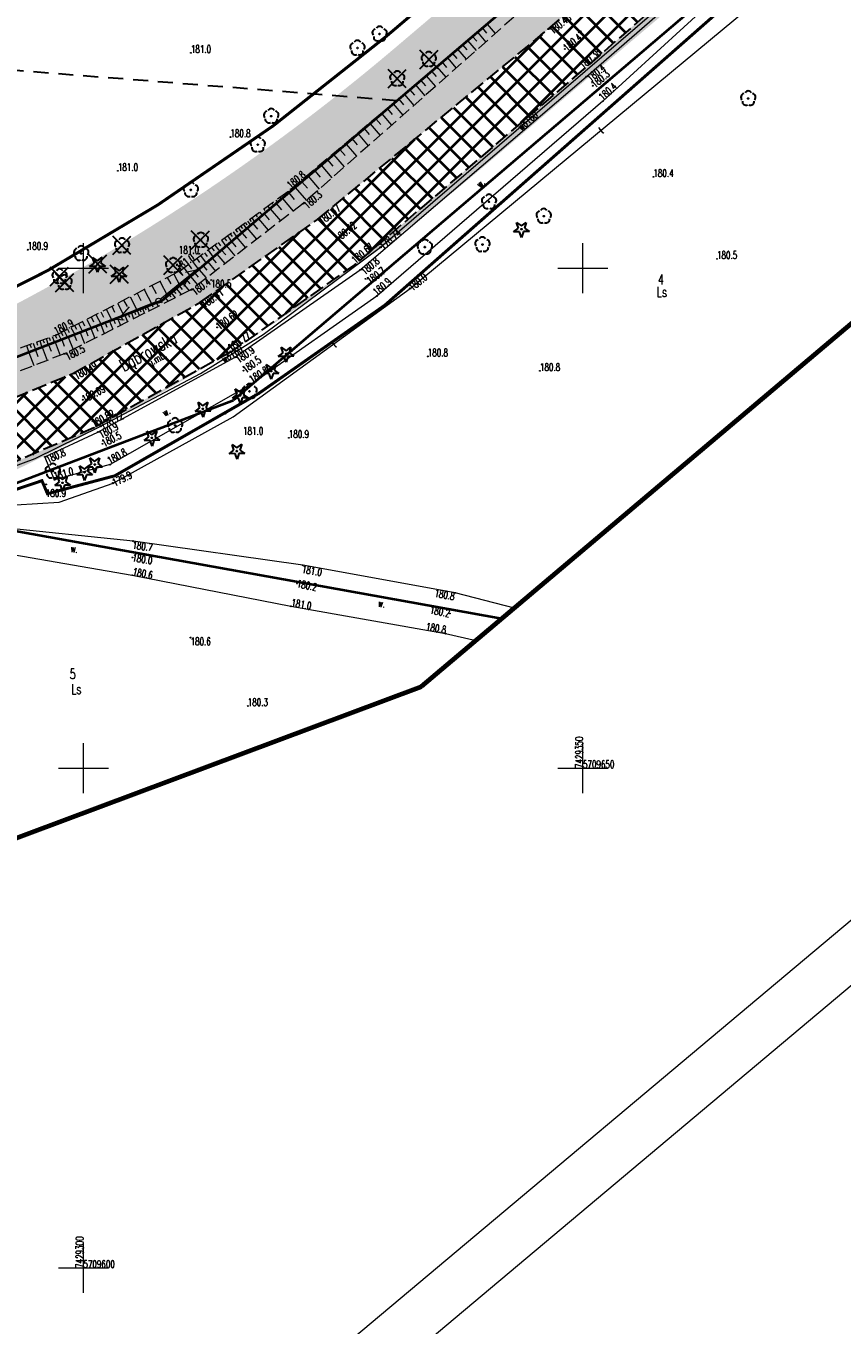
# Model space of a CAD drawing. Header units: metres. Extents: x 7429064 to 7430889, y 5709479 to 5710355.
# Tile 9 of 56: x 7429294 to 7429376, y 5709594 to 5709724. Entities that reach past the tile are written whole.
import ezdxf
from ezdxf.enums import TextEntityAlignment as Align

# ---------------------------------------------------------------- set-up
doc = ezdxf.new("R2010")
doc.units = ezdxf.units.M
for name, pattern in [('1', [0]), ('12', [3, 1, -1, 0, -1]), ('2_BUBZ02', [1.75, 1.25, -0.5]), ('2_KTJZ01', [2, 1.5, -0.5]), ('3_1', [0]), ('3_BUBZ02', [1.75, 1.25, -0.5]), ('3_BUBZ02G', [1.75, 1.25, -0.5]), ('3_KTJZ01', [2, 1.5, -0.5]), ('3_PTRW02', [0]), ('4', [2.5, 1.5, -1]), ('4_1', [0]), ('4_BUBZ02', [1.75, 1.25, -0.5]), ('4_BUBZ02G', [1.75, 1.25, -0.5]), ('4_SUPT_01', [0]), ('4_SUPW_01', [0]), ('7_1', [0]), ('7_SUPT_01', [0]), ('7_SUPW_01', [0]), ('8_SUPT_01', [0]), ('DASHDOT2', [0.5, 0.25, -0.125, 0, -0.125]), ('HIDDEN', [0.375, 0.25, -0.125])]:
    doc.linetypes.add(name, pattern=pattern)
doc.layers.add('_1_X-REFY', color=7, linetype='Continuous')
for name, color, linetype, lineweight in [('_aJEZDNIA_KOSTKA_KAM', 134, 'Continuous', 40), ('_aZIELENIEC_USUŃ', 3, 'DASHDOT2', 20), ('_D_7_TEREN NIEZBEDNY DLA OB_BUD', 252, 'HIDDEN', 50), ('_wycinka_ZUDP', 1, 'Continuous', 30), ('arkusz', 252, 'Continuous', 18), ('BUBZ_L_1', 252, '2_BUBZ02', 18), ('BUBZ_L_1_a', 252, '4_BUBZ02', 18), ('GMINA_L_0', 252, '12', 35), ('KRZYZE_L_0', 252, '1', 18), ('KRZYZE_T_0', 252, 'Continuous', 18), ('KTJZ_E_T_0', 252, 'Continuous', 15), ('KTJZ_L_0', 252, '2_KTJZ01', 30), ('KTUL_E_T_0', 252, 'Continuous', 25), ('OBOP_T_0', 82, 'Continuous', 30), ('OBOP_T_1', 82, 'Continuous', 30), ('PTRW_E_T_0', 252, 'Continuous', 15), ('PTRW_L_1', 252, 'Continuous', 18), ('RTPW_T_0', 252, 'Continuous', 15), ('RTPW_T_0_a', 252, 'Continuous', 15), ('RTPW_T_1', 252, 'Continuous', 15), ('SUPT_E_T_0', 252, 'Continuous', 15), ('SUPT_L_0', 252, '4_SUPT_01', 18), ('SUPT_L_0_a', 252, '8_SUPT_01', 18), ('SUPW_E_T_0', 252, 'Continuous', 15), ('SUPW_L_0', 252, '4_SUPW_01', 18), ('SUSM_T_3_a', 252, 'Continuous', 18), ('SUTT_T_0', 252, 'Continuous', 18), ('SUTW_T_0', 252, 'Continuous', 18), ('zakres', 252, 'Continuous', 70)]:
    doc.layers.add(name, color=color, linetype=linetype, lineweight=lineweight)
for name, color, linetype, lineweight, true_color in [('DZIALKA_L_0', 7, '1', 40, 0x008000), ('DZIALKA_T_0', 7, 'Continuous', 40, 0x008000), ('OBOP_T_0_a', 7, 'Continuous', 30, 0x008000), ('OBOP_T_1_a', 7, 'Continuous', 30, 0x008000), ('UZYTKI_L_0', 7, '4', 30, 0x008000), ('UZYTKI_T_0', 7, 'Continuous', 35, 0x008000)]:
    doc.layers.add(name, color=color, linetype=linetype, lineweight=lineweight, true_color=true_color)
doc.styles.get("Standard").update_dxf_attribs({"font": 'simplex.shx'})
pattern_1 = [(44.999999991, (0, 0), (0.848528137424, -1.33e-10), [0.5, -0.7]), (44.999999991, (0.21213, -3e-11), (0.848528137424, -1.33e-10), [0.2, -1]), (44.999999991, (3e-11, 0.21213), (0.848528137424, -1.33e-10), [0.2, -1])]

# ---------------------------------------------------------------- blocks, each defined once
blk = doc.blocks.new('3_OBOP02_01')
at = {"linetype": 'Continuous'}
blk.add_circle((0, 0), 0.045, dxfattribs=at)
for centre, start, end in [((-0.36, 0.12), 102.1445, 221.86), ((0, 0.38), 30.1401, 149.8599), ((0.36, 0.12), 318.14, 77.8555), ((-0.22, -0.3), 174.1482, 293.8542), ((0.22, -0.3), 246.1458, 5.8518)]:
    blk.add_arc(centre, 0.375, start, end, dxfattribs=at)
blk = doc.blocks.new('3_OBOP01_01')
at = {"linetype": 'Continuous'}
for p, q in [((-0.78225, -0.26495), (-0.3012, 0.09375)), ((-0.3012, 0.09375), (-0.4937, 0.6621)), ((-0.4937, 0.6621), (-0.0039, 0.31545)), ((-0.0039, 0.31545), (0.4771, 0.67415)), ((0.4771, 0.67415), (0.2988, 0.1012)), ((0.2988, 0.1012), (0.7886, -0.24545)), ((-0.18225, -0.2575), (-0.78225, -0.26495)), ((0.01025, -0.82585), (-0.18225, -0.2575)), ((0.1886, -0.2529), (0.01025, -0.82585)), ((0.7886, -0.24545), (0.1886, -0.2529))]:
    blk.add_line(p, q, dxfattribs=at)
blk.add_circle((0, 0), 0.045, dxfattribs=at)
blk = doc.blocks.new('3_RTPW01')
at = {"linetype": 'Continuous'}
blk.add_circle((0, 0), 0.045, dxfattribs=at)
blk = doc.blocks.new('3_RTPW02')
at = {"linetype": 'Continuous'}
blk.add_circle((0, 0), 0.045, dxfattribs=at)
blk = doc.blocks.new('4_OBOP02_01')
at = {"linetype": 'Continuous'}
blk.add_circle((0, 0), 0.045, dxfattribs=at)
for centre, start, end in [((-0.36, 0.12), 102.1445, 221.86), ((0, 0.38), 30.1401, 149.8599), ((0.36, 0.12), 318.14, 77.8555), ((-0.22, -0.3), 174.1482, 293.8542), ((0.22, -0.3), 246.1458, 5.8518)]:
    blk.add_arc(centre, 0.375, start, end, dxfattribs=at)
blk = doc.blocks.new('4_OBOP01_01')
at = {"linetype": 'Continuous'}
for p, q in [((-0.78225, -0.26495), (-0.3012, 0.09375)), ((-0.3012, 0.09375), (-0.4937, 0.6621)), ((-0.4937, 0.6621), (-0.0039, 0.31545)), ((-0.0039, 0.31545), (0.4771, 0.67415)), ((0.4771, 0.67415), (0.2988, 0.1012)), ((0.2988, 0.1012), (0.7886, -0.24545)), ((-0.18225, -0.2575), (-0.78225, -0.26495)), ((0.01025, -0.82585), (-0.18225, -0.2575)), ((0.1886, -0.2529), (0.01025, -0.82585)), ((0.7886, -0.24545), (0.1886, -0.2529))]:
    blk.add_line(p, q, dxfattribs=at)
blk.add_circle((0, 0), 0.045, dxfattribs=at)
blk = doc.blocks.new('4_RTPW01')
at = {"linetype": 'Continuous'}
blk.add_circle((0, 0), 0.045, dxfattribs=at)
blk = doc.blocks.new('7_SUPS01_07')
at = {"linetype": 'Continuous'}
blk.add_circle((0, 0), 0.0625, dxfattribs=at)
blk = doc.blocks.new('7_SUPS01_08')
at = {"linetype": 'Continuous'}
blk.add_circle((0, 0), 0.0625, dxfattribs=at)
blk = doc.blocks.new('8_SUSM04_01')
at = {"linetype": 'Continuous'}
blk.add_circle((0, 0), 0.25, dxfattribs=at)
blk = doc.blocks.new('X-ref_MDCP_Szara')
at = {"layer": 'arkusz', "linetype": 'Continuous'}
for p, q in [((7429988.34, 5710141.34), (7429199.32, 5709479.27)), ((7429981.3, 5710141.96), (7429199.93, 5709486.32))]:
    blk.add_line(p, q, dxfattribs=at)
at = {"layer": 'BUBZ_L_1', "linetype": '3_BUBZ02'}
for p, q in [((7429344.41, 5709726.3), (7429321.95, 5709706.46)), ((7429321.95, 5709706.46), (7429310.74, 5709697.83)), ((7429310.74, 5709697.83), (7429298.09, 5709691.45)), ((7429298.09, 5709691.45), (7429284.33, 5709686.14))]:
    blk.add_line(p, q, dxfattribs=at)
at = {"layer": 'BUBZ_L_1', "linetype": '3_BUBZ02G'}
for p, q in [((7429338.5, 5709722.82), (7429343.65, 5709727.14)), ((7429307.84, 5709696.73), (7429338.5, 5709722.82)), ((7429284.02, 5709687.53), (7429307.84, 5709696.73))]:
    blk.add_line(p, q, dxfattribs=at)
at = {"layer": 'BUBZ_L_1', "linetype": '3_1'}
for p, q in [((7429339.45, 5709723.61), (7429340.27, 5709722.64)), ((7429339.94, 5709724.02), (7429340.34, 5709723.54)), ((7429340.42, 5709724.43), (7429341.21, 5709723.48)), ((7429337.96, 5709722.36), (7429338.39, 5709721.85)), ((7429338.46, 5709722.78), (7429339.3, 5709721.79)), ((7429338.96, 5709723.2), (7429339.37, 5709722.71)), ((7429336.43, 5709721.05), (7429337.3, 5709720.02)), ((7429336.94, 5709721.49), (7429337.38, 5709720.98)), ((7429337.45, 5709721.93), (7429338.31, 5709720.91)), ((7429334.86, 5709719.71), (7429335.31, 5709719.19)), ((7429335.38, 5709720.17), (7429336.28, 5709719.12)), ((7429335.91, 5709720.61), (7429336.35, 5709720.09)), ((7429333.24, 5709718.34), (7429334.16, 5709717.25)), ((7429333.78, 5709718.8), (7429334.24, 5709718.26)), ((7429334.32, 5709719.26), (7429335.23, 5709718.19)), ((7429332.13, 5709717.4), (7429333.08, 5709716.29)), ((7429332.69, 5709717.87), (7429333.15, 5709717.32)), ((7429330.44, 5709715.96), (7429330.92, 5709715.38)), ((7429331.01, 5709716.44), (7429331.97, 5709715.31)), ((7429331.57, 5709716.92), (7429332.05, 5709716.36)), ((7429328.69, 5709714.47), (7429329.69, 5709713.3)), ((7429329.28, 5709714.97), (7429329.77, 5709714.39)), ((7429329.86, 5709715.47), (7429330.84, 5709714.31)), ((7429327.5, 5709713.46), (7429328.52, 5709712.26)), ((7429328.1, 5709713.97), (7429328.6, 5709713.38)), ((7429325.68, 5709711.9), (7429326.2, 5709711.29)), ((7429326.29, 5709712.43), (7429327.33, 5709711.21)), ((7429326.9, 5709712.95), (7429327.41, 5709712.34)), ((7429324.43, 5709710.84), (7429324.96, 5709710.22)), ((7429325.05, 5709711.38), (7429326.11, 5709710.14)), ((7429322.51, 5709709.21), (7429323.61, 5709707.93)), ((7429323.16, 5709709.76), (7429323.7, 5709709.12)), ((7429323.8, 5709710.31), (7429324.87, 5709709.04)), ((7429321.21, 5709708.1), (7429322.32, 5709706.79)), ((7429321.86, 5709708.66), (7429322.42, 5709708.01)), ((7429319.92, 5709707), (7429321, 5709705.73)), ((7429320.55, 5709707.55), (7429321.11, 5709706.89)), ((7429318.09, 5709705.45), (7429318.6, 5709704.86)), ((7429318.69, 5709705.96), (7429319.72, 5709704.74)), ((7429319.29, 5709706.48), (7429319.82, 5709705.85)), ((7429316.4, 5709704.01), (7429317.34, 5709702.91)), ((7429316.95, 5709704.48), (7429317.43, 5709703.92)), ((7429317.52, 5709704.96), (7429318.5, 5709703.8)), ((7429314.82, 5709702.67), (7429315.26, 5709702.16)), ((7429315.33, 5709703.11), (7429316.23, 5709702.06)), ((7429315.86, 5709703.55), (7429316.32, 5709703.02)), ((7429313.36, 5709701.42), (7429314.17, 5709700.47)), ((7429313.83, 5709701.83), (7429314.25, 5709701.34)), ((7429314.32, 5709702.24), (7429315.17, 5709701.24)), ((7429311.99, 5709700.26), (7429312.37, 5709699.82)), ((7429312.44, 5709700.64), (7429313.21, 5709699.73)), ((7429312.89, 5709701.03), (7429313.29, 5709700.56)), ((7429310.32, 5709698.84), (7429310.66, 5709698.44)), ((7429310.72, 5709699.18), (7429311.43, 5709698.36)), ((7429311.14, 5709699.53), (7429311.5, 5709699.11)), ((7429311.56, 5709699.89), (7429312.3, 5709699.03)), ((7429308.78, 5709697.53), (7429309.19, 5709697.05)), ((7429309.02, 5709697.74), (7429309.26, 5709697.47)), ((7429309.3, 5709697.97), (7429309.81, 5709697.36)), ((7429309.6, 5709698.23), (7429309.89, 5709697.89)), ((7429309.94, 5709698.52), (7429310.59, 5709697.75)), ((7429306.4, 5709696.17), (7429306.57, 5709695.73)), ((7429306.87, 5709696.35), (7429306.94, 5709696.15)), ((7429307.33, 5709696.53), (7429307.47, 5709696.18)), ((7429307.8, 5709696.71), (7429307.86, 5709696.56)), ((7429308.19, 5709697.03), (7429308.48, 5709696.69)), ((7429308.57, 5709697.35), (7429308.75, 5709697.13)), ((7429303.03, 5709694.87), (7429303.18, 5709694.48)), ((7429303.42, 5709695.02), (7429303.71, 5709694.28)), ((7429303.79, 5709695.17), (7429303.93, 5709694.82)), ((7429304.14, 5709695.3), (7429304.4, 5709694.63)), ((7429304.48, 5709695.43), (7429304.6, 5709695.11)), ((7429304.8, 5709695.55), (7429305.03, 5709694.95)), ((7429305.1, 5709695.67), (7429305.21, 5709695.38)), ((7429305.39, 5709695.78), (7429305.6, 5709695.24)), ((7429305.66, 5709695.89), (7429305.76, 5709695.63)), ((7429305.92, 5709695.99), (7429306.11, 5709695.49)), ((7429306.17, 5709696.08), (7429306.26, 5709695.85)), ((7429299.68, 5709693.58), (7429300.11, 5709692.47)), ((7429300.23, 5709693.79), (7429300.44, 5709693.26)), ((7429300.76, 5709694), (7429301.15, 5709692.99)), ((7429301.26, 5709694.19), (7429301.45, 5709693.71)), ((7429301.74, 5709694.37), (7429302.09, 5709693.47)), ((7429302.19, 5709694.55), (7429302.36, 5709694.12)), ((7429302.62, 5709694.72), (7429302.94, 5709693.9)), ((7429296.52, 5709692.36), (7429296.77, 5709691.7)), ((7429297.18, 5709692.61), (7429297.68, 5709691.29)), ((7429297.83, 5709692.87), (7429298.08, 5709692.22)), ((7429298.48, 5709693.12), (7429298.96, 5709691.89)), ((7429299.09, 5709693.35), (7429299.32, 5709692.77)), ((7429294.54, 5709691.59), (7429295.05, 5709690.28)), ((7429295.2, 5709691.85), (7429295.45, 5709691.19)), ((7429295.86, 5709692.1), (7429296.37, 5709690.79))]:
    blk.add_line(p, q, dxfattribs=at)
at = {"layer": 'BUBZ_L_1_a', "linetype": '4_BUBZ02'}
for p, q in [((7429307.84, 5709696.73), (7429338.5, 5709722.82)), ((7429284.02, 5709687.53), (7429307.84, 5709696.73))]:
    blk.add_line(p, q, dxfattribs=at)
at = {"layer": 'BUBZ_L_1_a', "linetype": '4_BUBZ02G'}
for p, q in [((7429320.76, 5709707.92), (7429338.5, 5709722.82)), ((7429309.58, 5709699.69), (7429320.76, 5709707.92)), ((7429297.3, 5709693.34), (7429309.58, 5709699.69)), ((7429283.8, 5709688.52), (7429297.3, 5709693.34))]:
    blk.add_line(p, q, dxfattribs=at)
at = {"layer": 'BUBZ_L_1_a', "linetype": '4_1'}
for p, q in [((7429337.72, 5709722.16), (7429337.72, 5709722.15)), ((7429338.1, 5709722.48), (7429338.1, 5709722.48)), ((7429338.48, 5709722.8), (7429338.48, 5709722.8)), ((7429336.19, 5709720.87), (7429336.2, 5709720.86)), ((7429336.57, 5709721.19), (7429336.58, 5709721.18)), ((7429336.95, 5709721.52), (7429336.96, 5709721.51)), ((7429337.34, 5709721.84), (7429337.34, 5709721.83)), ((7429334.66, 5709719.59), (7429334.68, 5709719.56)), ((7429335.04, 5709719.91), (7429335.06, 5709719.89)), ((7429335.42, 5709720.23), (7429335.44, 5709720.21)), ((7429335.8, 5709720.55), (7429335.82, 5709720.53)), ((7429333.12, 5709718.3), (7429333.15, 5709718.27)), ((7429333.51, 5709718.62), (7429333.53, 5709718.59)), ((7429333.89, 5709718.94), (7429333.91, 5709718.91)), ((7429334.27, 5709719.27), (7429334.3, 5709719.24)), ((7429331.59, 5709717.02), (7429331.63, 5709716.97)), ((7429331.97, 5709717.34), (7429332.01, 5709717.29)), ((7429332.36, 5709717.66), (7429332.39, 5709717.62)), ((7429332.74, 5709717.98), (7429332.77, 5709717.94)), ((7429330.06, 5709715.73), (7429330.11, 5709715.67)), ((7429330.44, 5709716.05), (7429330.49, 5709716)), ((7429330.83, 5709716.37), (7429330.87, 5709716.32)), ((7429331.21, 5709716.69), (7429331.25, 5709716.65)), ((7429328.53, 5709714.44), (7429328.58, 5709714.38)), ((7429328.91, 5709714.76), (7429328.96, 5709714.71)), ((7429329.29, 5709715.09), (7429329.34, 5709715.03)), ((7429329.68, 5709715.41), (7429329.73, 5709715.35)), ((7429327, 5709713.16), (7429327.06, 5709713.08)), ((7429327.38, 5709713.48), (7429327.43, 5709713.42)), ((7429327.76, 5709713.8), (7429327.82, 5709713.73)), ((7429328.15, 5709714.12), (7429328.19, 5709714.06)), ((7429325.47, 5709711.87), (7429325.54, 5709711.79)), ((7429325.85, 5709712.19), (7429325.9, 5709712.13)), ((7429326.23, 5709712.51), (7429326.3, 5709712.43)), ((7429326.61, 5709712.84), (7429326.66, 5709712.78)), ((7429323.93, 5709710.58), (7429324.01, 5709710.49)), ((7429324.32, 5709710.91), (7429324.36, 5709710.85)), ((7429324.7, 5709711.23), (7429324.77, 5709711.14)), ((7429325.08, 5709711.55), (7429325.13, 5709711.49)), ((7429322.4, 5709709.3), (7429322.49, 5709709.19)), ((7429322.78, 5709709.62), (7429322.83, 5709709.56)), ((7429323.17, 5709709.94), (7429323.25, 5709709.84)), ((7429323.55, 5709710.26), (7429323.6, 5709710.21)), ((7429320.87, 5709708.01), (7429320.97, 5709707.9)), ((7429321.25, 5709708.33), (7429321.3, 5709708.28)), ((7429321.64, 5709708.66), (7429321.73, 5709708.55)), ((7429322.02, 5709708.98), (7429322.07, 5709708.92)), ((7429319.27, 5709706.82), (7429319.43, 5709706.59)), ((7429319.67, 5709707.12), (7429319.74, 5709707.02)), ((7429320.07, 5709707.41), (7429320.2, 5709707.24)), ((7429320.47, 5709707.71), (7429320.53, 5709707.64)), ((7429317.25, 5709705.34), (7429317.39, 5709705.15)), ((7429317.65, 5709705.63), (7429317.91, 5709705.29)), ((7429318.06, 5709705.93), (7429318.17, 5709705.77)), ((7429318.46, 5709706.23), (7429318.67, 5709705.94)), ((7429318.86, 5709706.52), (7429318.96, 5709706.4)), ((7429315.5, 5709704.04), (7429315.86, 5709703.55)), ((7429315.74, 5709704.23), (7429315.92, 5709703.99)), ((7429315.98, 5709704.4), (7429316.32, 5709703.94)), ((7429316.21, 5709704.57), (7429316.37, 5709704.35)), ((7429316.43, 5709704.73), (7429316.74, 5709704.31)), ((7429316.64, 5709704.89), (7429316.79, 5709704.68)), ((7429316.85, 5709705.04), (7429317.14, 5709704.64)), ((7429313.82, 5709702.81), (7429314.27, 5709702.2)), ((7429314.12, 5709703.03), (7429314.34, 5709702.74)), ((7429314.42, 5709703.25), (7429314.84, 5709702.68)), ((7429314.7, 5709703.46), (7429314.9, 5709703.19)), ((7429314.98, 5709703.66), (7429315.37, 5709703.13)), ((7429315.24, 5709703.86), (7429315.43, 5709703.6)), ((7429312.11, 5709701.55), (7429312.38, 5709701.19)), ((7429312.48, 5709701.82), (7429313, 5709701.12)), ((7429312.83, 5709702.08), (7429313.08, 5709701.74)), ((7429313.17, 5709702.33), (7429313.65, 5709701.68)), ((7429313.5, 5709702.58), (7429313.73, 5709702.26)), ((7429310.07, 5709700.05), (7429310.72, 5709699.18)), ((7429310.51, 5709700.38), (7429310.82, 5709699.95)), ((7429310.93, 5709700.69), (7429311.53, 5709699.87)), ((7429311.34, 5709700.99), (7429311.63, 5709700.59)), ((7429311.73, 5709701.28), (7429312.29, 5709700.52)), ((7429308.4, 5709699.08), (7429308.74, 5709698.43)), ((7429309.05, 5709699.42), (7429309.64, 5709698.27)), ((7429309.62, 5709699.72), (7429309.95, 5709699.27)), ((7429305.37, 5709697.51), (7429305.75, 5709696.79)), ((7429306.09, 5709697.89), (7429306.88, 5709696.36)), ((7429306.86, 5709698.28), (7429307.27, 5709697.48)), ((7429307.66, 5709698.7), (7429308.42, 5709697.23)), ((7429302.83, 5709696.2), (7429303.13, 5709695.61)), ((7429303.42, 5709696.5), (7429304.05, 5709695.27)), ((7429304.03, 5709696.82), (7429304.37, 5709696.17)), ((7429304.68, 5709697.16), (7429305.39, 5709695.79)), ((7429300.33, 5709694.91), (7429300.79, 5709694.01)), ((7429300.78, 5709695.14), (7429301.02, 5709694.66)), ((7429301.25, 5709695.38), (7429301.77, 5709694.38)), ((7429301.75, 5709695.64), (7429302.02, 5709695.11)), ((7429302.28, 5709695.91), (7429302.85, 5709694.8)), ((7429297.77, 5709693.58), (7429297.93, 5709693.27)), ((7429298.08, 5709693.74), (7429298.42, 5709693.09)), ((7429298.41, 5709693.91), (7429298.59, 5709693.57)), ((7429298.75, 5709694.09), (7429299.13, 5709693.37)), ((7429299.12, 5709694.28), (7429299.31, 5709693.9)), ((7429299.5, 5709694.48), (7429299.92, 5709693.67)), ((7429299.9, 5709694.69), (7429300.12, 5709694.26)), ((7429294.3, 5709692.27), (7429294.54, 5709691.59)), ((7429294.64, 5709692.39), (7429294.76, 5709692.06)), ((7429294.97, 5709692.51), (7429295.21, 5709691.85)), ((7429295.3, 5709692.63), (7429295.42, 5709692.3)), ((7429295.63, 5709692.74), (7429295.85, 5709692.1)), ((7429295.95, 5709692.86), (7429296.06, 5709692.54)), ((7429296.26, 5709692.97), (7429296.49, 5709692.34)), ((7429296.58, 5709693.08), (7429296.69, 5709692.77)), ((7429296.88, 5709693.19), (7429297.1, 5709692.58)), ((7429297.19, 5709693.3), (7429297.3, 5709693)), ((7429297.48, 5709693.43), (7429297.78, 5709692.85))]:
    blk.add_line(p, q, dxfattribs=at)
at = {"layer": 'DZIALKA_L_0', "linetype": '1'}
for p, q in [((7429435.86, 5709805.65), (7429307.84, 5709696.73)), ((7429408.88, 5709766.76), (7429315.02, 5709686.81)), ((7429307.84, 5709696.73), (7429130.47, 5709628.22)), ((7429284.72, 5709675.26), (7429315.02, 5709686.81)), ((7429284.72, 5709675.26), (7429341.9, 5709664.95))]:
    blk.add_line(p, q, dxfattribs=at)
at = {"layer": 'GMINA_L_0', "linetype": '12'}
for p, q in [((7429307.84, 5709696.73), (7429435.86, 5709805.65)), ((7429100.73, 5709616.74), (7429307.84, 5709696.73))]:
    blk.add_line(p, q, dxfattribs=at)
at = {"layer": 'KRZYZE_L_0', "linetype": '1'}
for p, q in [((7429300, 5709697.5), (7429300, 5709702.5)), ((7429350, 5709697.5), (7429350, 5709702.5)), ((7429297.5, 5709700), (7429302.5, 5709700)), ((7429347.5, 5709700), (7429352.5, 5709700)), ((7429300, 5709647.5), (7429300, 5709652.5)), ((7429350, 5709647.5), (7429350, 5709652.5)), ((7429297.5, 5709650), (7429302.5, 5709650)), ((7429347.5, 5709650), (7429352.5, 5709650)), ((7429300, 5709597.5), (7429300, 5709602.5)), ((7429297.5, 5709600), (7429302.5, 5709600))]:
    blk.add_line(p, q, dxfattribs=at)
at = {"layer": 'KTJZ_L_0', "linetype": '3_KTJZ01'}
for p, q in [((7429346.53, 5709723.92), (7429369.53, 5709743.52)), ((7429372.8, 5709739.82), (7429350.04, 5709719.88)), ((7429323.43, 5709704.88), (7429346.53, 5709723.92)), ((7429350.04, 5709719.88), (7429327.24, 5709700.43)), ((7429311.67, 5709696.57), (7429323.43, 5709704.88)), ((7429327.24, 5709700.43), (7429314.78, 5709691.65)), ((7429298.95, 5709689.48), (7429311.67, 5709696.57)), ((7429314.78, 5709691.65), (7429301.05, 5709684.05)), ((7429285.66, 5709683.98), (7429298.95, 5709689.48)), ((7429301.05, 5709684.05), (7429288.64, 5709678.65))]:
    blk.add_line(p, q, dxfattribs=at)
at = {"layer": 'PTRW_L_1', "linetype": '3_PTRW02'}
for p, q in [((7429350.31, 5709719.17), (7429361.13, 5709728.54)), ((7429362.81, 5709726.6), (7429352, 5709716.72)), ((7429327.69, 5709699.85), (7429350.31, 5709719.17)), ((7429352, 5709716.72), (7429329.38, 5709697.22)), ((7429315.13, 5709691.08), (7429327.69, 5709699.85)), ((7429329.38, 5709697.22), (7429316.91, 5709688.49)), ((7429301.44, 5709683.62), (7429315.13, 5709691.08)), ((7429316.91, 5709688.49), (7429302.68, 5709680.36)), ((7429296.15, 5709681.14), (7429301.44, 5709683.62)), ((7429297.12, 5709678.84), (7429296.15, 5709681.14)), ((7429302.68, 5709680.36), (7429297.12, 5709678.84)), ((7429304.97, 5709672.71), (7429290.65, 5709674.17)), ((7429290.1, 5709671.85), (7429304.88, 5709669.3)), ((7429321.95, 5709670.29), (7429304.97, 5709672.71)), ((7429337.22, 5709667.53), (7429321.95, 5709670.29)), ((7429304.88, 5709669.3), (7429320.76, 5709666.19)), ((7429343.15, 5709666), (7429337.22, 5709667.53)), ((7429320.76, 5709666.19), (7429336.24, 5709663.45)), ((7429336.24, 5709663.45), (7429339.33, 5709662.77))]:
    blk.add_line(p, q, dxfattribs=at)
at = {"layer": 'SUPT_L_0', "linetype": '7_SUPT_01'}
for p, q in [((7429332.7, 5709697.97), (7429372.6, 5709731.07)), ((7429315, 5709685.14), (7429332.7, 5709697.97)), ((7429302.97, 5709678.51), (7429315, 5709685.14)), ((7429297.57, 5709676.6), (7429302.97, 5709678.51)), ((7429293.24, 5709676.33), (7429297.57, 5709676.6))]:
    blk.add_line(p, q, dxfattribs=at)
at = {"layer": 'SUPT_L_0_a', "linetype": '8_SUPT_01'}
for p, q in [((7429307.7, 5709696.92), (7429311.58, 5709700.07)), ((7429310.08, 5709698.2), (7429310.54, 5709699.22)), ((7429310.22, 5709699.61), (7429311.31, 5709699.85)), ((7429302.64, 5709694.81), (7429307.28, 5709696.67)), ((7429303.89, 5709695.31), (7429304.63, 5709696.15)), ((7429302.96, 5709694.94), (7429304.08, 5709694.85))]:
    blk.add_line(p, q, dxfattribs=at)
at = {"layer": 'SUPW_L_0', "linetype": '7_SUPW_01'}
for p, q in [((7429329.75, 5709702.1), (7429369.46, 5709736.3)), ((7429318.01, 5709693.37), (7429329.75, 5709702.1)), ((7429311.72, 5709689.46), (7429318.01, 5709693.37)), ((7429301.73, 5709684.21), (7429311.72, 5709689.46)), ((7429295.17, 5709680.98), (7429301.73, 5709684.21)), ((7429258.41, 5709667.37), (7429295.17, 5709680.98))]:
    blk.add_line(p, q, dxfattribs=at)
at = {"layer": 'SUPW_L_0', "linetype": '7_1'}
for p, q in [((7429329.75, 5709702.1), (7429369.46, 5709736.3)), ((7429318.01, 5709693.37), (7429329.75, 5709702.1)), ((7429311.72, 5709689.46), (7429318.01, 5709693.37)), ((7429301.73, 5709684.21), (7429311.72, 5709689.46)), ((7429295.17, 5709680.98), (7429301.73, 5709684.21)), ((7429258.41, 5709667.37), (7429295.17, 5709680.98))]:
    blk.add_line(p, q, dxfattribs=at)
at = {"layer": 'UZYTKI_L_0', "linetype": '4'}
blk.add_line((7429331.39, 5709716.77), (7429285.8, 5709720.38), dxfattribs=at)
at = {"layer": 'zakres', "linetype": 'Continuous'}
blk.add_line((7429175.96, 5709599.26), (7429333.85, 5709658.15), dxfattribs=at)
at = {"layer": 'zakres', "linetype": 'Continuous', "lineweight": 70, "flags": 128}
blk.add_lwpolyline([(7429333.85, 5709658.15), (7429404.23, 5709717.55)], dxfattribs=at)
at = {"layer": 'OBOP_T_0'}
for p in [(7429343.85, 5709703.92), (7429320.29, 5709691.44), (7429318.79, 5709689.72), (7429315.7, 5709687.28), (7429311.97, 5709685.94), (7429306.86, 5709683.04), (7429315.37, 5709681.72), (7429301.13, 5709680.36), (7429300.11, 5709679.59), (7429297.91, 5709678.54)]:
    blk.add_blockref('3_OBOP01_01', p, dxfattribs=at)
at = {"layer": 'OBOP_T_0_a'}
for p in [(7429301.41, 5709700.43), (7429303.57, 5709699.44)]:
    blk.add_blockref('4_OBOP01_01', p, dxfattribs=at)
at = {"layer": 'OBOP_T_1'}
for p in [(7429366.55, 5709716.99), (7429340.6, 5709706.65), (7429346.08, 5709705.22), (7429334.18, 5709702.12), (7429339.94, 5709702.37), (7429316.64, 5709687.69), (7429309.18, 5709684.27), (7429296.94, 5709679.7)]:
    blk.add_blockref('3_OBOP02_01', p, dxfattribs=at)
at = {"layer": 'OBOP_T_1_a'}
for p in [(7429329.65, 5709723.44), (7429327.43, 5709722.04), (7429334.57, 5709720.91), (7429331.42, 5709718.97), (7429318.8, 5709715.22), (7429317.45, 5709712.37), (7429310.76, 5709707.84), (7429303.87, 5709702.27), (7429311.76, 5709702.82), (7429299.78, 5709701.48), (7429308.98, 5709700.29), (7429297.62, 5709699.18), (7429298.11, 5709698.58)]:
    blk.add_blockref('4_OBOP02_01', p, dxfattribs=at)
at = {"layer": 'RTPW_T_0'}
for p in [(7429350.31, 5709719.17), (7429350.98, 5709718.27), (7429352, 5709716.72), (7429357.05, 5709709.15), (7429321.95, 5709706.46), (7429363.42, 5709700.95), (7429312.78, 5709698.83), (7429327.69, 5709699.85), (7429328.25, 5709698.95), (7429310.74, 5709697.83), (7429329.38, 5709697.22), (7429298.09, 5709691.45), (7429315.13, 5709691.08), (7429334.47, 5709691.19), (7429316.03, 5709689.76), (7429345.7, 5709689.74), (7429316.9, 5709688.49), (7429314.21, 5709685.46), (7429301.44, 5709683.62), (7429301.91, 5709682.44), (7429320.56, 5709683.04), (7429296.15, 5709681.14), (7429302.68, 5709680.36), (7429296.27, 5709678.38), (7429297.12, 5709678.84), (7429304.97, 5709672.71), (7429304.91, 5709671.07), (7429321.95, 5709670.29), (7429304.88, 5709669.3), (7429321.38, 5709668.47), (7429337.22, 5709667.53), (7429320.76, 5709666.19), (7429336.68, 5709665.46), (7429310.73, 5709663.05), (7429336.24, 5709663.45), (7429316.45, 5709656.21)]:
    blk.add_blockref('3_RTPW01', p, dxfattribs=at)
at = {"layer": 'RTPW_T_0_a'}
for p in [(7429310.76, 5709721.56), (7429314.71, 5709713.13), (7429303.45, 5709709.75), (7429320.76, 5709707.92), (7429294.43, 5709701.86), (7429311.58, 5709701.46), (7429309.58, 5709699.69), (7429297.3, 5709693.34)]:
    blk.add_blockref('4_RTPW01', p, dxfattribs=at)
at = {"layer": 'RTPW_T_1'}
for p in [(7429346.53, 5709723.92), (7429348.19, 5709721.94), (7429350.04, 5709719.88), (7429323.43, 5709704.88), (7429325.29, 5709702.87), (7429327.24, 5709700.43), (7429311.67, 5709696.57), (7429313.39, 5709694.09), (7429314.78, 5709691.65), (7429298.95, 5709689.48), (7429299.93, 5709686.85), (7429301.05, 5709684.05)]:
    blk.add_blockref('3_RTPW02', p, dxfattribs=at)
at = {"layer": 'SUSM_T_3_a'}
blk.add_blockref('8_SUSM04_01', (7429307.51, 5709696.76), dxfattribs=at)
at = {"layer": 'SUTT_T_0'}
for p in [(7429332.7, 5709697.97), (7429302.97, 5709678.51)]:
    blk.add_blockref('7_SUPS01_07', p, dxfattribs=at)
at = {"layer": 'SUTW_T_0'}
for p in [(7429329.75, 5709702.1), (7429301.73, 5709684.21)]:
    blk.add_blockref('7_SUPS01_08', p, dxfattribs=at)
at = {"layer": 'DZIALKA_T_0', "width": 0.7}
for s, p in [('4', (7429357.5, 5709699.39)), ('5', (7429298.63, 5709659.92))]:
    blk.add_text(s, height=1, dxfattribs=at).set_placement(p, align=Align.TOP_LEFT)
at = {"layer": 'KRZYZE_T_0', "width": 0.7}
for s, p in [('7429350', (7429350, 5709650)), ('7429300', (7429300, 5709600))]:
    blk.add_text(s, height=0.75, rotation=90, dxfattribs=at).set_placement(p)
for s, p in [('5709650', (7429350, 5709650)), ('5709600', (7429300, 5709600))]:
    blk.add_text(s, height=0.75, dxfattribs=at).set_placement(p)
at = {"layer": 'KTJZ_E_T_0', "width": 0.7}
blk.add_text('j.mb.', height=0.75, rotation=28.9264, dxfattribs=at).set_placement((7429307.51, 5709690.92), align=Align.MIDDLE)
at = {"layer": 'KTUL_E_T_0', "width": 0.7}
blk.add_text('Dąbrowska', height=1.25, rotation=28.6105, dxfattribs=at).set_placement((7429306.54, 5709691.53), align=Align.MIDDLE)
at = {"layer": 'PTRW_E_T_0', "width": 0.7}
for rotation, p in [(40.4951, (7429339.75, 5709708.52)), (30.2033, (7429308.28, 5709685.65)), (354.0317, (7429299.09, 5709671.94)), (350.8954, (7429329.86, 5709666.46))]:
    blk.add_text('w.', height=0.75, rotation=rotation, dxfattribs=at).set_placement(p, align=Align.MIDDLE)
at = {"layer": 'RTPW_T_0', "width": 0.7}
for s, rotation, p in [('180.4', 40.8922, (7429350.31, 5709719.17)), ('180.3', 41.4557, (7429321.95, 5709706.46)), ('180.8', 40.501, (7429327.69, 5709699.85)), ('180.4', 37.5908, (7429310.74, 5709697.83)), ('180.7', 37.6079, (7429328.25, 5709698.95)), ('180.5', 26.764, (7429298.09, 5709691.45)), ('180.9', 34.9246, (7429315.13, 5709691.08)), ('180.9', 28.587, (7429301.44, 5709683.62)), ('180.8', 25.1176, (7429296.15, 5709681.14)), ('180.7', 351.8888, (7429304.97, 5709672.71)), ('181.0', 349.7546, (7429321.95, 5709670.29))]:
    blk.add_text(s, height=0.75, rotation=rotation, dxfattribs=at).set_placement(p, align=Align.TOP_LEFT)
for s, rotation, p in [('180.3', 40.8701, (7429350.98, 5709718.27)), ('180.5', 36.9448, (7429316.03, 5709689.76)), ('180.5', 27.4028, (7429301.91, 5709682.44)), ('180.0', 351.0292, (7429304.91, 5709671.07)), ('180.2', 348.8702, (7429321.38, 5709668.47))]:
    blk.add_text(s, height=0.75, rotation=rotation, dxfattribs=at).set_placement(p, align=Align.MIDDLE_LEFT)
for s, rotation, p in [('180.4', 42.4263, (7429352, 5709716.72)), ('180.9', 40.7636, (7429329.38, 5709697.22)), ('180.8', 32.8369, (7429316.9, 5709688.49)), ('180.8', 29.7405, (7429302.68, 5709680.36)), ('181.0', 15.29, (7429297.12, 5709678.84)), ('180.6', 348.9192, (7429304.88, 5709669.3)), ('181.0', 349.9625, (7429320.76, 5709666.19))]:
    blk.add_text(s, height=0.75, rotation=rotation, dxfattribs=at).set_placement(p)
for s, p in [('180.4', (7429357.05, 5709709.15)), ('180.5', (7429363.42, 5709700.95)), ('180.8', (7429334.47, 5709691.19)), ('180.8', (7429345.7, 5709689.74)), ('180.9', (7429320.56, 5709683.04)), ('180.3', (7429316.45, 5709656.21))]:
    blk.add_text(s, height=0.75, dxfattribs=at).set_placement(p)
for s, p in [('180.5', (7429312.78, 5709698.83)), ('181.0', (7429315.98, 5709684.1)), ('180.9', (7429296.24, 5709677.87)), ('180.6', (7429310.73, 5709663.05))]:
    blk.add_text(s, height=0.75, dxfattribs=at).set_placement(p, align=Align.TOP_LEFT)
blk.add_text('180.8', height=0.75, rotation=349.7546, dxfattribs=at).set_placement((7429337.22, 5709667.53), align=Align.TOP_RIGHT)
blk.add_text('180.2', height=0.75, rotation=348.8702, dxfattribs=at).set_placement((7429336.68, 5709665.46), align=Align.MIDDLE_RIGHT)
blk.add_text('180.8', height=0.75, rotation=349.9625, dxfattribs=at).set_placement((7429336.24, 5709663.45), align=Align.RIGHT)
at = {"layer": 'RTPW_T_0_a', "width": 0.7}
for s, p in [('181.0', (7429310.76, 5709721.56)), ('180.8', (7429314.71, 5709713.13)), ('181.0', (7429303.45, 5709709.75)), ('180.9', (7429294.43, 5709701.86))]:
    blk.add_text(s, height=0.75, dxfattribs=at).set_placement(p)
for s, rotation, p in [('180.8', 40.0191, (7429320.76, 5709707.92)), ('181.0', 36.3581, (7429309.58, 5709699.69)), ('180.9', 27.3435, (7429297.3, 5709693.34))]:
    blk.add_text(s, height=0.75, rotation=rotation, dxfattribs=at).set_placement(p)
blk.add_text('181.0', height=0.75, dxfattribs=at).set_placement((7429311.58, 5709701.46), align=Align.RIGHT)
at = {"layer": 'RTPW_T_1', "width": 0.7}
for s, rotation, p in [('180.43', 40.4368, (7429346.53, 5709723.92)), ('180.47', 39.4968, (7429323.43, 5709704.88)), ('180.41', 35.2463, (7429311.67, 5709696.57)), ('180.49', 29.1348, (7429298.95, 5709689.48))]:
    blk.add_text(s, height=0.75, rotation=rotation, dxfattribs=at).set_placement(p, align=Align.TOP_LEFT)
for s, rotation, p in [('180.47', 40.6033, (7429348.19, 5709721.94)), ('180.62', 39.7859, (7429325.29, 5709702.87)), ('180.62', 36.0117, (7429313.39, 5709694.09)), ('180.69', 28.2754, (7429299.93, 5709686.85))]:
    blk.add_text(s, height=0.75, rotation=rotation, dxfattribs=at).set_placement(p, align=Align.MIDDLE_LEFT)
for s, rotation, p in [('180.38', 41.2215, (7429350.04, 5709719.88)), ('180.67', 40.4665, (7429327.24, 5709700.43)), ('180.77', 35.1706, (7429314.78, 5709691.65)), ('180.82', 28.9659, (7429301.05, 5709684.05))]:
    blk.add_text(s, height=0.75, rotation=rotation, dxfattribs=at).set_placement(p)
at = {"layer": 'SUPT_E_T_0', "width": 0.7}
for rotation, p in [(39.6782, (7429351.8, 5709713.82)), (35.9368, (7429325.06, 5709692.43))]:
    blk.add_text('t', height=0.75, rotation=rotation, dxfattribs=at).set_placement(p, align=Align.MIDDLE)
at = {"layer": 'SUPW_E_T_0', "width": 0.7}
for rotation, p in [(40.7365, (7429344.48, 5709714.78)), (31.866, (7429314.87, 5709691.42))]:
    blk.add_text('wo160', height=0.75, rotation=rotation, dxfattribs=at).set_placement(p, align=Align.MIDDLE)
at = {"layer": 'SUTT_T_0', "width": 0.7}
for s, rotation, p in [('180.0', 39.8513, (7429332.7, 5709697.97)), ('179.9', 25.9017, (7429302.97, 5709678.51))]:
    blk.add_text(s, height=0.75, rotation=rotation, dxfattribs=at).set_placement(p, align=Align.MIDDLE_LEFT)
at = {"layer": 'SUTW_T_0', "width": 0.7}
for s, rotation, p in [('178.74', 39.9976, (7429329.75, 5709702.1)), ('178.72', 27.3821, (7429301.73, 5709684.21))]:
    blk.add_text(s, height=0.75, rotation=rotation, dxfattribs=at).set_placement(p, align=Align.MIDDLE_LEFT)
at = {"layer": 'UZYTKI_T_0', "width": 0.7}
for p in [(7429357.39, 5709698.13), (7429298.79, 5709658.41)]:
    blk.add_text('Ls', height=1, dxfattribs=at).set_placement(p, align=Align.TOP_LEFT)
blk = doc.blocks.new('A$C59100B2D')
at = {"layer": '_wycinka_ZUDP'}
for points in [[(-0.7, -0.71), (0.7, 0.71)], [(0.7, -0.71), (-0.7, 0.71)]]:
    blk.add_lwpolyline(points, dxfattribs=at)

msp = doc.modelspace()

# ---------------------------------------------------------------- hatches: boundary and pattern name
at = {"layer": '_aJEZDNIA_KOSTKA_KAM'}
h = msp.add_hatch(dxfattribs=at)
h.set_pattern_fill('ANSI37', color=256, scale=0.5, angle=-9e-09)
edge = h.paths.add_edge_path()
edge.add_line((7429592.12, 5709927), (7429593.82, 5709925.94))
edge.add_line((7429593.82, 5709925.94), (7429594.34, 5709927.29))
edge.add_line((7429594.34, 5709927.29), (7429610.89, 5709939.27))
edge.add_line((7429610.89, 5709939.27), (7429620.05, 5709947.15))
edge.add_arc((7429623.07, 5709942.92), 5.2, 26.0589, 125.4175, ccw=False)
edge.add_line((7429627.74, 5709945.2), (7429628.73, 5709938.41))
edge.add_line((7429628.73, 5709938.41), (7429636.11, 5709939.7))
edge.add_line((7429636.11, 5709939.7), (7429632.64, 5709954.42))
edge.add_arc((7429636.94, 5709955.13), 4.35, 122.6253, 189.497, ccw=False)
edge.add_line((7429634.59, 5709958.8), (7429657.03, 5709978.12))
edge.add_arc((7429664.59, 5709978.88), 7.6, 132.9382, 185.6994, ccw=False)
edge.add_line((7429659.41, 5709984.44), (7429669.51, 5709993.15))
edge.add_line((7429669.51, 5709993.15), (7429691.93, 5710012.33))
edge.add_line((7429691.93, 5710012.33), (7429715.16, 5710032.17))
edge.add_line((7429715.16, 5710032.17), (7429737.95, 5710051.59))
edge.add_line((7429737.95, 5710051.59), (7429760.82, 5710071.04))
edge.add_line((7429760.82, 5710071.04), (7429783.6, 5710090.37))
edge.add_line((7429783.6, 5710090.37), (7429806.63, 5710109.92))
edge.add_line((7429806.63, 5710109.92), (7429826.56, 5710126.88))
edge.add_line((7429826.56, 5710126.88), (7429828.56, 5710128.54))
edge.add_line((7429828.56, 5710128.54), (7429836.26, 5710135.25))
edge.add_line((7429836.26, 5710135.25), (7429850.12, 5710146.75))
edge.add_line((7429850.12, 5710146.75), (7429846.16, 5710151.52))
edge.add_line((7429846.16, 5710151.52), (7429845.61, 5710151.08))
edge.add_line((7429845.61, 5710151.08), (7429825.38, 5710133.7))
edge.add_line((7429825.38, 5710133.7), (7429802.62, 5710114.32))
edge.add_line((7429802.62, 5710114.32), (7429779.71, 5710094.98))
edge.add_line((7429779.71, 5710094.98), (7429756.74, 5710075.42))
edge.add_line((7429756.74, 5710075.42), (7429734.06, 5710056.12))
edge.add_line((7429734.06, 5710056.12), (7429710.93, 5710036.44))
edge.add_line((7429710.93, 5710036.44), (7429687.8, 5710017.54))
edge.add_line((7429687.8, 5710017.54), (7429686.92, 5710016.76))
edge.add_line((7429686.92, 5710016.76), (7429665.37, 5709997.77))
edge.add_line((7429665.37, 5709997.77), (7429642.8, 5709977.93))
edge.add_line((7429642.8, 5709977.93), (7429619.9, 5709958.3))
edge.add_line((7429619.9, 5709958.3), (7429597.29, 5709938.53))
edge.add_line((7429597.29, 5709938.53), (7429574.65, 5709918.88))
edge.add_line((7429574.65, 5709918.88), (7429552.03, 5709899.39))
edge.add_line((7429552.03, 5709899.39), (7429529.05, 5709879.87))
edge.add_line((7429529.05, 5709879.87), (7429506.56, 5709860.17))
edge.add_line((7429506.56, 5709860.17), (7429483.74, 5709840.87))
edge.add_line((7429483.74, 5709840.87), (7429460.73, 5709821.22))
edge.add_line((7429460.73, 5709821.22), (7429437.99, 5709801.8))
edge.add_line((7429437.99, 5709801.8), (7429414.99, 5709782.12))
edge.add_line((7429414.99, 5709782.12), (7429392.27, 5709762.91))
edge.add_line((7429392.27, 5709762.91), (7429369.53, 5709743.52))
edge.add_line((7429369.53, 5709743.52), (7429346.53, 5709723.92))
edge.add_line((7429346.53, 5709723.92), (7429323.43, 5709704.88))
edge.add_line((7429323.43, 5709704.88), (7429311.67, 5709696.57))
edge.add_line((7429311.67, 5709696.57), (7429298.95, 5709689.48))
edge.add_line((7429298.95, 5709689.48), (7429285.66, 5709683.98))
edge.add_line((7429285.66, 5709683.98), (7429272.11, 5709678.71))
edge.add_line((7429272.11, 5709678.71), (7429244.04, 5709668.13))
edge.add_line((7429244.04, 5709668.13), (7429240.33, 5709666.77))
edge.add_line((7429240.33, 5709666.77), (7429242.16, 5709661.93))
edge.add_line((7429242.16, 5709661.93), (7429245.41, 5709663.13))
edge.add_line((7429245.41, 5709663.13), (7429273.94, 5709673.32))
edge.add_line((7429273.94, 5709673.32), (7429288.64, 5709678.65))
edge.add_line((7429288.64, 5709678.65), (7429301.05, 5709684.05))
edge.add_line((7429301.05, 5709684.05), (7429314.78, 5709691.65))
edge.add_line((7429314.78, 5709691.65), (7429327.24, 5709700.43))
edge.add_line((7429327.24, 5709700.43), (7429350.04, 5709719.88))
edge.add_line((7429350.04, 5709719.88), (7429372.8, 5709739.82))
edge.add_line((7429372.8, 5709739.82), (7429395.23, 5709758.92))
edge.add_line((7429395.23, 5709758.92), (7429418.51, 5709778.57))
edge.add_line((7429418.51, 5709778.57), (7429441.05, 5709797.87))
edge.add_line((7429441.05, 5709797.87), (7429463.98, 5709817.21))
edge.add_line((7429463.98, 5709817.21), (7429487.22, 5709837.17))
edge.add_line((7429487.22, 5709837.17), (7429509.69, 5709856.19))
edge.add_line((7429509.69, 5709856.19), (7429532.61, 5709875.86))
edge.add_line((7429532.61, 5709875.86), (7429555.27, 5709895.38))
edge.add_line((7429555.27, 5709895.38), (7429578.03, 5709914.93))
edge.add_line((7429578.03, 5709914.93), (7429592.12, 5709927))
at = {"layer": '_aZIELENIEC_USUŃ'}
h = msp.add_hatch(dxfattribs=at)
h.set_pattern_fill('GOST_GLASS', color=256, scale=0.1)
h.set_pattern_definition(pattern_1)
h.paths.add_polyline_path([(7429779.71, 5710094.98), (7429802.62, 5710114.32), (7429825.38, 5710133.7), (7429836.54, 5710143.28), (7429832.68, 5710147.77), (7429817.64, 5710135.04), (7429807.07, 5710127.15), (7429792.23, 5710114.59), (7429787.65, 5710110.71), (7429745.49, 5710075.05), (7429742.58, 5710070.75), (7429737.99, 5710066.88), (7429733.27, 5710064.71), (7429730.02, 5710061.97), (7429723.15, 5710056.15), (7429708.54, 5710043.79), (7429705.64, 5710039.5), (7429701.02, 5710035.68), (7429696.39, 5710033.39), (7429670.82, 5710011.51, -0.031099), (7429668.52, 5710009.78), (7429663.87, 5710006.71, -0.070723), (7429659.88, 5710004.82), (7429654.27, 5710003.07, 0.102047), (7429644.97, 5709997.94), (7429633.49, 5709988.12), (7429620.22, 5709969.45), (7429616.28, 5709964.83), (7429495.94, 5709861.84), (7429436.08, 5709811.05), (7429430.49, 5709806.3), (7429331.24, 5709722.09, -0.068145), (7429283.15, 5709691.43), (7429269.64, 5709685.61), (7429250.58, 5709677.92), (7429243.69, 5709669.59), (7429240.47, 5709666.82), (7429244.04, 5709668.13), (7429272.11, 5709678.71), (7429285.66, 5709683.98), (7429298.95, 5709689.48), (7429311.67, 5709696.57), (7429323.43, 5709704.88), (7429346.53, 5709723.92), (7429369.53, 5709743.52), (7429392.27, 5709762.91), (7429414.99, 5709782.12), (7429437.99, 5709801.8), (7429460.73, 5709821.22), (7429483.74, 5709840.87), (7429506.56, 5709860.17), (7429529.05, 5709879.87), (7429552.03, 5709899.39), (7429574.65, 5709918.88), (7429597.29, 5709938.53), (7429619.9, 5709958.3), (7429642.8, 5709977.93), (7429665.37, 5709997.77), (7429686.92, 5710016.76), (7429687.8, 5710017.54), (7429710.93, 5710036.44), (7429734.06, 5710056.12), (7429756.74, 5710075.42)])
h = msp.add_hatch(dxfattribs=at)
h.set_pattern_fill('GOST_GLASS', color=256, scale=0.1)
h.set_pattern_definition(pattern_1)
h.paths.add_polyline_path([(7429410.91, 5709765.49), (7429417.6, 5709771.15), (7429416.03, 5709772.45), (7429412.61, 5709773.59), (7429395.23, 5709758.92), (7429372.8, 5709739.82), (7429350.04, 5709719.88), (7429327.24, 5709700.43), (7429316.12, 5709692.59, 0.034138), (7429340.82, 5709710.81), (7429355.8, 5709723.52), (7429398.72, 5709759.94), (7429403.6, 5709762.05), (7429404.59, 5709757.69), (7429410.71, 5709758.42), (7429616.44, 5709933.99), (7429615.7, 5709934.67), (7429614.94, 5709934.85), (7429607.35, 5709930.37), (7429597.37, 5709921.87), (7429582.89, 5709909.51), (7429559.88, 5709889.87), (7429552.37, 5709883.47), (7429537.21, 5709870.45), (7429518.17, 5709854.37), (7429508.79, 5709846.46), (7429499.47, 5709838.46), (7429488.17, 5709828.84), (7429477.18, 5709819.52), (7429475.94, 5709818.44), (7429458.65, 5709803.78), (7429449.35, 5709795.81), (7429447.9, 5709794.57), (7429440.15, 5709787.97), (7429431.63, 5709780.76), (7429430.7, 5709779.98), (7429423.16, 5709773.59), (7429421.34, 5709772.06), (7429418.83, 5709769.95), (7429411.98, 5709764.22), (7429409.31, 5709761.9), (7429408.61, 5709763.54)], flags=17)
h = msp.add_hatch(dxfattribs=at)
h.set_pattern_fill('GOST_GLASS', color=256, scale=0.1)
h.set_pattern_definition(pattern_1)
h.paths.add_polyline_path([(7429278.06, 5709672.05), (7429279.84, 5709672.71, -0.200821), (7429281.41, 5709669.18), (7429281.45, 5709667.36), (7429284.84, 5709667.44), (7429284.69, 5709674.05, -0.051683), (7429284.79, 5709675.29), (7429287.32, 5709676.25), (7429289.25, 5709677.95, 0.030412), (7429313.36, 5709690.86), (7429301.05, 5709684.05), (7429288.64, 5709678.65), (7429273.94, 5709673.32), (7429245.41, 5709663.13), (7429242.16, 5709661.93), (7429242.17, 5709661.9, -0.009234), (7429242.35, 5709661.89), (7429246.94, 5709661.41, 0.11857), (7429256.21, 5709662.65), (7429260.06, 5709663.78), (7429269.01, 5709667.22, 0.062937), (7429273.43, 5709669.59, -0.065899)])

# ---------------------------------------------------------------- linework, layer by layer
at = {"layer": '_D_7_TEREN NIEZBEDNY DLA OB_BUD', "ltscale": 10, "const_width": 0.3, "flags": 128}
msp.add_lwpolyline([(7429838.64, 5710133.5), (7429838.16, 5710130.98), (7429669.79, 5709988.07), (7429674.22, 5709982.83), (7429665.13, 5709974.91), (7429667.7, 5709971.87), (7429662.83, 5709967.71), (7429665.64, 5709964.49), (7429637.11, 5709939.52), (7429616.44, 5709933.99), (7429410.71, 5709758.42), (7429398.46, 5709756.96), (7429363.72, 5709727.38), (7429364.5, 5709726.49), (7429330.16, 5709696.3), (7429317.55, 5709687.48), (7429303.14, 5709679.24), (7429296.4, 5709677.45), (7429295.85, 5709678.75), (7429285.21, 5709675.17), (7429285.47, 5709665.63), (7429278.47, 5709665.47), (7429278.35, 5709670.06), (7429254.48, 5709660.89), (7429229.94, 5709651.37), (7429224.49, 5709665.83), (7429244.66, 5709675.13), (7429249.85, 5709679.19), (7429269.08, 5709686.95), (7429282.55, 5709692.75), (7429296.47, 5709699.8), (7429307.46, 5709706.35), (7429318.99, 5709714.25), (7429330.31, 5709723.2), (7429495, 5709862.94), (7429615.27, 5709965.88), (7429632.42, 5709989.11), (7429648.37, 5710002.76), (7429661.38, 5710006.8), (7429669.91, 5710012.64), (7429707.48, 5710044.59), (7429834.51, 5710152.32), (7429838.12, 5710158.94), (7429844.75, 5710193.28), (7429843.74, 5710206.48), (7429852.31, 5710203.6), (7429849.37, 5710188.38), (7429850.23, 5710185.68), (7429848.75, 5710185.16), (7429846.83, 5710175.25), (7429842.58, 5710153.28), (7429856.53, 5710164.1), (7429864.2, 5710154.59)], close=True, dxfattribs=at)

# ---------------------------------------------------------------- block references
at = {"layer": '_1_X-REFY'}
msp.add_blockref('X-ref_MDCP_Szara', (0, 0), dxfattribs=at)
at = {"layer": '_wycinka_ZUDP', "xscale": -1.3, "yscale": 1.3, "zscale": 1.3}
for p in [(7429334.6, 5709720.89), (7429331.41, 5709718.97), (7429303.85, 5709702.29), (7429311.7, 5709702.83), (7429301.45, 5709700.44), (7429297.6, 5709699.18), (7429303.6, 5709699.4), (7429308.97, 5709700.31), (7429298.13, 5709698.56)]:
    msp.add_blockref('A$C59100B2D', p, dxfattribs=at)

doc.saveas('drawing.dxf')
